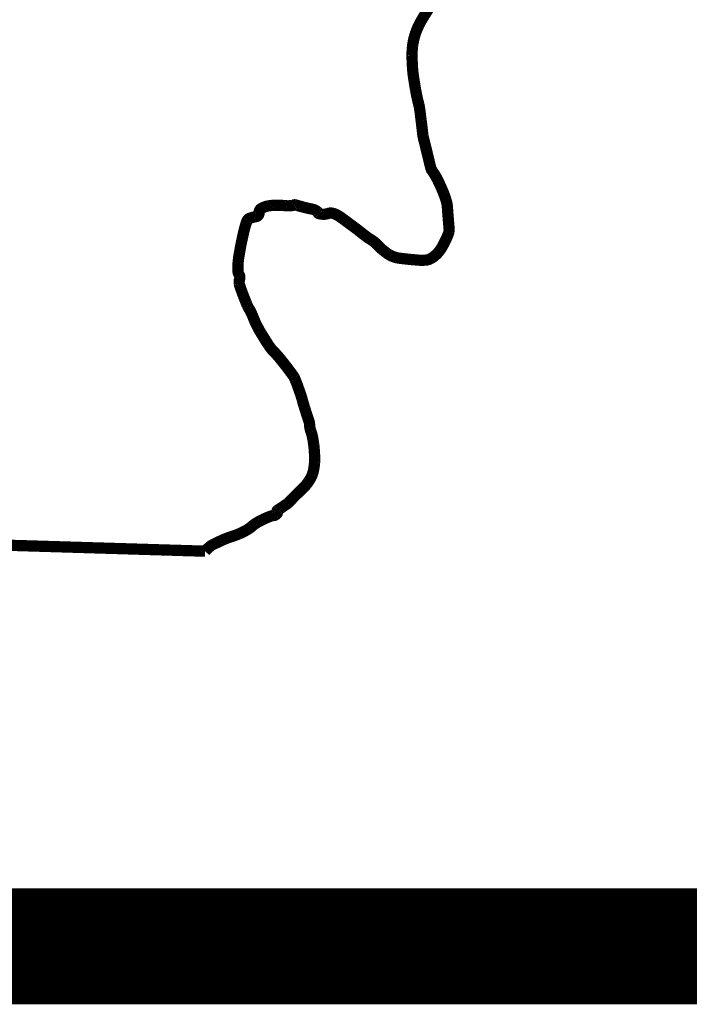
# Model space of a CAD drawing. Extents: x -4.5 to 4, y -4.5 to 6.5.
# Tile 157 of 173: x 3.016 to 3.247, y -3.245 to -2.905. Entities that reach past the tile are written whole.
import ezdxf

# ---------------------------------------------------------------- set-up
doc = ezdxf.new("R2010")
doc.units = 0
doc.header["$MEASUREMENT"] = 0
doc.layers.add('BELMONT-BORDER', color=5, linetype='CONTINUOUS')
doc.layers.add('BORDER', color=7, linetype='CONTINUOUS')

msp = doc.modelspace()

# ---------------------------------------------------------------- linework, layer by layer
at = {"layer": 'BELMONT-BORDER', "color": 5, "const_width": 0.00389}
msp.add_lwpolyline([(3.07973, -3.08843, -0.027189), (3.08143, -3.08681, -0.060647), (3.08231, -3.08623, -0.007673), (3.08534, -3.08477, -0.014718), (3.08695, -3.08408, -0.01568), (3.08959, -3.08314, 0.021974), (3.09146, -3.08245, 0.01914), (3.0931, -3.08168, 0.020163), (3.0946, -3.08083, 0.046901), (3.09592, -3.07983, -0.048228), (3.0972, -3.07886, -0.015167), (3.09851, -3.0781, -0.012679), (3.10013, -3.07729, -0.013663), (3.10167, -3.07662, -0.02138), (3.10268, -3.07626, -0.05534), (3.10312, -3.07617, 0.045428), (3.10365, -3.07608, 0.087345), (3.10413, -3.07586, 0.072786), (3.10459, -3.07542, 0.307094), (3.10464, -3.07481, -0.385597), (3.10475, -3.0743, -0.016554), (3.10534, -3.07392, 0.011553), (3.10618, -3.07337, 0.001763), (3.10817, -3.072, 0.027016), (3.1083, -3.0719, 0.025438), (3.10886, -3.07136, -0.007654), (3.11065, -3.06952, -0.004), (3.11247, -3.06773, 0.004594), (3.11405, -3.06617, 0.031836), (3.1148, -3.06532, 0.019596), (3.11586, -3.06381, 0.056805), (3.11674, -3.06206, 0.048954), (3.1173, -3.05987, 0.021759), (3.11755, -3.05772, 0.026031), (3.11757, -3.0559, 0.009518), (3.11743, -3.05334, 0.014651), (3.11726, -3.05168, 0.009366), (3.11697, -3.04981, 0.013206), (3.11671, -3.04849, 0.03267), (3.11636, -3.04729, -0.03167), (3.11598, -3.04605, -0.053113), (3.11582, -3.0447, 0.071277), (3.11566, -3.0437, 0.011456), (3.11528, -3.04256, -0.009952), (3.11483, -3.04123, -0.000593), (3.11417, -3.03912, -0.001234), (3.11385, -3.0381, -0.007027), (3.11335, -3.03638, 0.008364), (3.11285, -3.03466, 0.009438), (3.11262, -3.03398, 0.002424), (3.11169, -3.03137, 0.008591), (3.11086, -3.02921, 0.024998), (3.11053, -3.02849, 0.029593), (3.11021, -3.02797, 0.009561), (3.10911, -3.02642, 0.00659), (3.1074, -3.02418, 0.005725), (3.10537, -3.02165, 0.025418), (3.10343, -3.01953, -0.041201), (3.10227, -3.01818, -0.010334), (3.10156, -3.01715, -0.006004), (3.1004, -3.01534, -0.002577), (3.09926, -3.01349, -0.005027), (3.09868, -3.01254, -0.010778), (3.09813, -3.01154, -0.006755), (3.09729, -3.00991, -0.026193), (3.0965, -3.00808, 0.024118), (3.09565, -3.00609, 0.024659), (3.09492, -3.00474, -0.029474), (3.09431, -3.00361, -0.01329), (3.09396, -3.00278, -0.003619), (3.09275, -2.99969, -0.008941), (3.09174, -2.99688, -0.035451), (3.09154, -2.99615, -0.047726), (3.09151, -2.99572, -0.028194), (3.09155, -2.995, -0.050767), (3.09163, -2.99464, 0.043429), (3.09173, -2.99421, 0.169461), (3.09151, -2.99305, -0.125602), (3.09108, -2.99154, -0.023889), (3.09114, -2.98896, -0.025191), (3.09143, -2.98652, -0.002566), (3.09199, -2.98335, -0.005897), (3.09226, -2.98197, -0.002521), (3.09254, -2.98068, -0.001587), (3.09299, -2.97864, -0.014498), (3.09357, -2.97636, -0.019211), (3.09412, -2.97468, -0.045025), (3.09439, -2.97411, -0.074498), (3.09464, -2.97381, -0.091847), (3.09497, -2.97361, -0.024989), (3.09632, -2.97316, -0.0355), (3.09686, -2.97305, 0.032987), (3.09744, -2.97293, 0.355789), (3.09838, -2.97163, -0.301463), (3.09931, -2.97004, -0.027673), (3.10061, -2.96949, -0.04783), (3.1014, -2.96928, -0.012499), (3.10318, -2.96905, -0.029377), (3.10394, -2.96901, -0.0053), (3.10544, -2.96905, -0.007093), (3.10656, -2.9691, -0.006909), (3.10728, -2.96915, 0.006688), (3.10799, -2.96921, 0.027636), (3.10885, -2.96921, 0.022267), (3.10992, -2.96911, 0.114605), (3.11041, -2.96893, -0.19293), (3.11071, -2.96886, -0.039353), (3.11131, -2.96901, 0.018684), (3.11254, -2.96938, 0.000478), (3.11415, -2.96979, 0.000913), (3.11498, -2.97, 0.013276), (3.11588, -2.9702, -0.010729), (3.11699, -2.97044, -0.059888), (3.11776, -2.97072, -0.056279), (3.11849, -2.97121, -0.16601), (3.11872, -2.97158, 0.203206), (3.11892, -2.97187, 0.088737), (3.11913, -2.97195, 0.020489), (3.12007, -2.9721, 0.116383), (3.12224, -2.97186, -0.159469), (3.12386, -2.97181, -0.045688), (3.12528, -2.97238, -0.04113), (3.12673, -2.97328, -0.000286), (3.1289, -2.97488, -0.000706), (3.12978, -2.97553, -0.000066), (3.13128, -2.97664, -0.000158), (3.13191, -2.97711, -0.00893), (3.13325, -2.97815, 0.005962), (3.13526, -2.97972, 0.027809), (3.13664, -2.98066, -0.027265), (3.13805, -2.98162, -0.044849), (3.1391, -2.98258, 0.028342), (3.14071, -2.98415, 0.019742), (3.14232, -2.98544, 0.029396), (3.14348, -2.98619, 0.050212), (3.14506, -2.9869, 0.047744), (3.14683, -2.9873, 0.003357), (3.14862, -2.98752, 0.004248), (3.15004, -2.98767, 0.001817), (3.15148, -2.98781, 0.001475), (3.15327, -2.98796, 0.020128), (3.15433, -2.98801, 0.014005), (3.15586, -2.98797, 0.09276), (3.15724, -2.98764, 0.066622), (3.1589, -2.98661, 0.046025), (3.16042, -2.98511, 0.047916), (3.16158, -2.98342, 0.009894), (3.16252, -2.98164, 0.013551), (3.16315, -2.98032, 0.013686), (3.1638, -2.9787, 0.052589), (3.16392, -2.97826, 0.040966), (3.16397, -2.97748, 0.017057), (3.16388, -2.97561, 0.001199), (3.16376, -2.9742, -0.001281), (3.16364, -2.97279, -0.005261), (3.16349, -2.9708, 0.00648), (3.16337, -2.9692, 0.048004), (3.16312, -2.96788, 0.021921), (3.16219, -2.96509, 0.011883), (3.16142, -2.96323, 0.007665), (3.16012, -2.9604, 0.047548), (3.15832, -2.9574, -0.098302), (3.15759, -2.95586, -0.003042), (3.15722, -2.95431, 0.001508), (3.15647, -2.95118, 0.002273), (3.15517, -2.94595, -0.016335), (3.15501, -2.94521, -0.017979), (3.15488, -2.94432, 0.003529), (3.15435, -2.93976, 0.000332), (3.15395, -2.93662, 0.00134), (3.15385, -2.93584, 0.03273), (3.15354, -2.93425, -0.015907), (3.15278, -2.931, -0.00671), (3.15236, -2.92878, -0.004072), (3.15176, -2.9251, -0.020844), (3.15138, -2.92177, -0.015708), (3.1512, -2.91733, -0.031479), (3.15138, -2.91416, -0.034275), (3.15191, -2.9113, -0.030227), (3.1528, -2.90857, -0.030822), (3.154, -2.90602, -0.013653), (3.15524, -2.90388, -0.0113), (3.15687, -2.90137, -0.018226)], format="xyb", dxfattribs=at)
msp.add_lwpolyline([(2.52819, -3.06953), (2.67454, -3.07173), (2.67448, -3.07366), (2.82016, -3.07772), (2.82006, -3.0806), (3.07973, -3.08843)], dxfattribs=at)
at = {"layer": 'BORDER', "const_width": 0.04}
msp.add_lwpolyline([(-3.89125, -3.22483), (3.60875, -3.22483)], dxfattribs=at)

doc.saveas('drawing.dxf')
